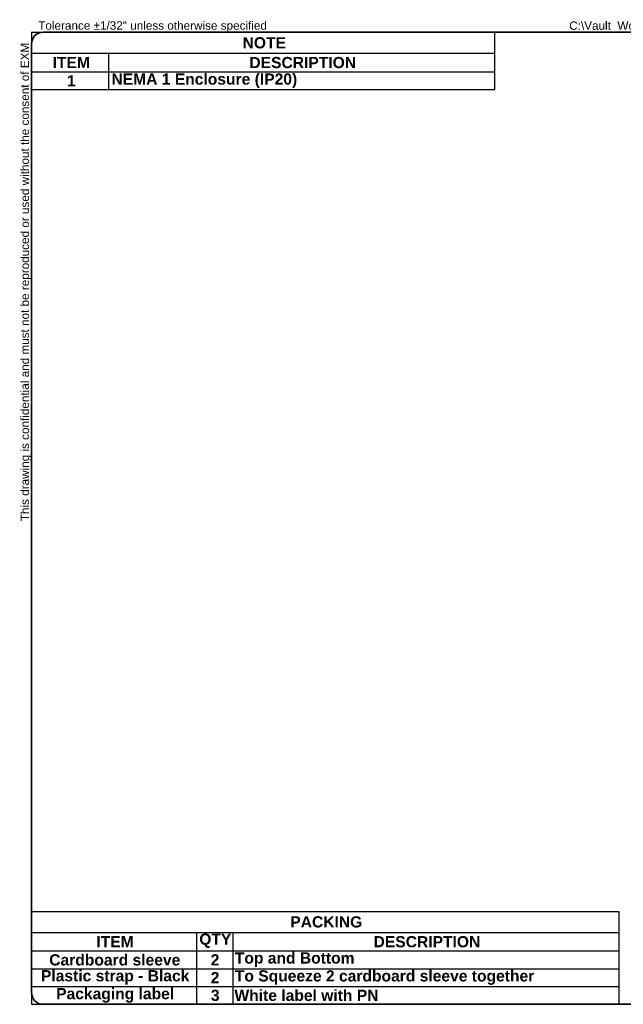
# Model space of a CAD drawing. Header units: inches. Extents: x 2 to 103, y 2 to 66.
# Tile 1 of 6: x 2 to 42, y 2 to 66. Entities that reach past the tile are written whole.
import ezdxf

# ---------------------------------------------------------------- set-up
doc = ezdxf.new("R2010")
doc.units = ezdxf.units.IN
doc.header["$LTSCALE"] = 6.141898
doc.header["$MEASUREMENT"] = 0
doc.layers.get('0').update_dxf_attribs({"lineweight": 25})
doc.layers.add('Sketch Geometry(ANSI)', color=7, linetype='Continuous', lineweight=25)
doc.layers.add('Symbols(ANSI)', color=7, linetype='Continuous', lineweight=25)
doc.styles.add('Current-ANSI', font='arial.ttf')
doc.styles.add('Dimension-ANSI', font='arialbd.ttf')

# ---------------------------------------------------------------- blocks, each defined once
blk = doc.blocks.new('Table1')
at = {"layer": 'Symbols(ANSI)', "color": 7, "lineweight": 30}
for p, q in [((0.437, 10.692), (5.406, 10.692)), ((0.437, 10.692), (0.437, 10.466)), ((5.406, 10.692), (5.406, 10.466)), ((0.437, 10.466), (5.406, 10.466)), ((0.437, 10.466), (0.437, 10.267)), ((1.264, 10.466), (1.264, 10.267)), ((5.406, 10.466), (5.406, 10.267)), ((0.437, 10.267), (5.406, 10.267)), ((0.437, 10.267), (0.437, 10.076)), ((1.264, 10.267), (1.264, 10.076)), ((5.406, 10.267), (5.406, 10.076)), ((0.437, 10.076), (5.406, 10.076))]:
    blk.add_line(p, q, dxfattribs=at)
at = {"layer": 'Symbols(ANSI)', "color": 7, "char_height": 0.12, "attachment_point": 7, "style": 'Dimension-ANSI'}
for s, insert in [('NOTE', (2.702, 10.517)), ('ITEM', (0.663, 10.307)), ('DESCRIPTION', (2.775, 10.305)), ('1', (0.818, 10.111)), ('NEMA 1 Enclosure (IP20)', (1.295, 10.093))]:
    blk.add_mtext(s, dxfattribs=dict(at, insert=insert))
blk = doc.blocks.new('Table2')
at = {"layer": 'Symbols(ANSI)', "color": 7, "lineweight": 30}
for p, q in [((0.436, 1.252), (6.739, 1.252)), ((0.436, 1.252), (0.436, 1.027)), ((6.739, 1.252), (6.739, 1.027)), ((0.436, 1.027), (6.739, 1.027)), ((0.436, 1.027), (0.436, 0.828)), ((2.208, 1.027), (2.208, 0.828)), ((2.597, 1.027), (2.597, 0.828)), ((6.739, 1.027), (6.739, 0.828)), ((0.436, 0.828), (6.739, 0.828)), ((0.436, 0.828), (0.436, 0.255)), ((2.208, 0.828), (2.208, 0.255)), ((2.597, 0.828), (2.597, 0.255)), ((6.739, 0.828), (6.739, 0.255)), ((0.436, 0.637), (6.739, 0.637)), ((0.436, 0.446), (6.739, 0.446)), ((0.436, 0.255), (6.739, 0.255))]:
    blk.add_line(p, q, dxfattribs=at)
at = {"layer": 'Symbols(ANSI)', "color": 7, "char_height": 0.12, "attachment_point": 7, "style": 'Dimension-ANSI'}
for s, insert in [('PACKING', (3.214, 1.078)), ('ITEM', (1.133, 0.867)), ('QTY', (2.237, 0.86)), ('DESCRIPTION', (4.108, 0.865)), ('Cardboard sleeve', (0.627, 0.67)), ('2', (2.36, 0.672)), ('Top and Bottom', (2.619, 0.656)), ('2', (2.36, 0.481)), ('Plastic strap - Black', (0.538, 0.465)), ('To Squeeze 2 cardboard sleeve together', (2.619, 0.463)), ('Packaging label', (0.701, 0.272)), ('3', (2.362, 0.289)), ('White label with PN', (2.615, 0.289))]:
    blk.add_mtext(s, dxfattribs=dict(at, insert=insert))
blk = doc.blocks.new('Borders 2_EXM - B (Inch)')
at = {"layer": 'Sketch Geometry(ANSI)', "linetype": 'Continuous', "lineweight": 35}
for p, q in [((16.438, 10.692), (0.562, 10.692)), ((0.437, 10.567), (0.437, 0.38)), ((16.562, 0.38), (16.562, 10.567)), ((0.562, 0.255), (16.438, 0.255))]:
    blk.add_line(p, q, dxfattribs=at)
for centre, start, end in [((0.562, 10.567), 90, 180), ((16.438, 10.567), 0, 90), ((0.562, 0.38), 180, 270), ((16.438, 0.38), 270, 0)]:
    blk.add_arc(centre, 0.125, start, end, dxfattribs=at)
at = {"layer": 'Symbols(ANSI)', "color": 7, "char_height": 0.09, "attachment_point": 7, "style": 'Current-ANSI'}
for s, insert in [('Tolerance ±1/32" unless otherwise specified', (0.509, 10.692)), ('Tolérance ±1/32" sauf spécification contraire', (13.963, 10.692))]:
    blk.add_mtext(s, dxfattribs=dict(at, insert=insert))
for s, insert, rotation in [('This drawing is confidential and must not be reproduced or used without the consent of EXM', (0.437, 5.442), 90), ('Ce dessin est confidentiel et ne doit pas être reproduit ou utilisé sans le consentement de EXM', (16.562, 10.567), 270)]:
    blk.add_mtext(s, dxfattribs=dict(at, insert=insert, rotation=rotation))
at = {"layer": 'Symbols(ANSI)', "color": 7, "style": 'Current-ANSI'}
blk.add_attdef('FILENAME_AND_PATH_001', (6.208, 10.718), '', height=0.09, dxfattribs=at)

msp = doc.modelspace()

# ---------------------------------------------------------------- block references
at = {"xscale": 6.141897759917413, "yscale": 6.141897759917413, "zscale": 6.141897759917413}
msp.add_blockref('Borders 2_EXM - B (Inch)', (0, 0), dxfattribs=at).add_auto_attribs({'FILENAME_AND_PATH_001': 'C:\\Vault_Workspace\\Inventor_Dwg\\BoxCad\\Result\\1100SS8024\\1100SS8024.idw'})
for name in ['Table1', 'Table2']:
    msp.add_blockref(name, (0, 0), dxfattribs=at)

doc.saveas('drawing.dxf')
